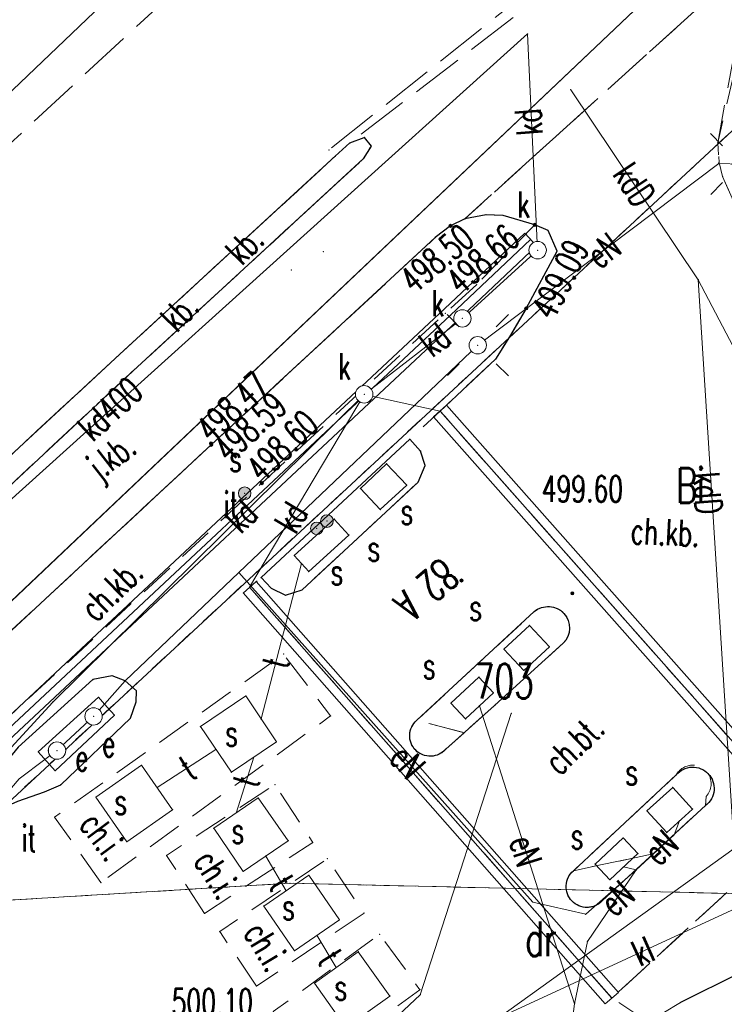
# Model space of a CAD drawing. Header units: metres. Extents: x 7422311 to 7422914, y 5495352 to 5495886.
# Tile 10 of 22: x 7422357 to 7422377, y 5495836 to 5495864. Entities that reach past the tile are written whole.
import ezdxf
from ezdxf.enums import TextEntityAlignment as Align

# ---------------------------------------------------------------- set-up
doc = ezdxf.new("R2010")
doc.units = ezdxf.units.M
doc.set_wipeout_variables(frame=1)
for name, pattern in [('L_0_03', [1, 0.5, -0.5]), ('L_0_04', [1.5, 1, -0.5]), ('L_0_06', [2, 1.5, -0.5])]:
    doc.linetypes.add(name, pattern=pattern)
doc.layers.get('0').update_dxf_attribs({"linetype": 'CONTINUOUS', "lineweight": 18})
for name, color, linetype, lineweight in [('EGB_AdresNieruchomosci', 7, 'CONTINUOUS', 18), ('EGB_DzialkaEwidencyjna', 7, 'CONTINUOUS', 18), ('EGB_KonturUzytkuGruntowego', 96, 'CONTINUOUS', 18), ('GES_InneUrzadzeniaTowarzyszac2', 7, 'CONTINUOUS', 18), ('GES_InneUrzadzeniaTowarzyszace', 7, 'CONTINUOUS', 18), ('GES_PrzewodElektroenergetyczny', 1, 'CONTINUOUS', 18), ('GES_PrzewodGazowy', 52, 'CONTINUOUS', 18), ('GES_PrzewodKanalizacyjny', 36, 'CONTINUOUS', 18), ('GES_PrzewodTelekomunikacyjny', 30, 'CONTINUOUS', 18), ('GES_Rzedna', 7, 'CONTINUOUS', 18), ('GES_UrzadzeniaSiecElektroener2', 7, 'CONTINUOUS', 18), ('GES_UrzadzeniaSiecKanalizacyjn', 7, 'CONTINUOUS', 18), ('GES_UrzadzeniaTechniczneSieci2', 7, 'CONTINUOUS', 18), ('GES_UrzadzeniaTechniczneSieciS', 7, 'CONTINUOUS', 18), ('OT_Budowle', 7, 'CONTINUOUS', 18), ('OT_Komunikacja', 7, 'CONTINUOUS', 18), ('OT_Rzedna', 7, 'CONTINUOUS', 18), ('OT_Skarpa', 7, 'CONTINUOUS', 18), ('OT_ZagospodarowanieTerenu', 7, 'CONTINUOUS', 18), ('OT_ZagospodarowanieTerenu_P', 7, 'CONTINUOUS', 18)]:
    doc.layers.add(name, color=color, linetype=linetype, lineweight=lineweight)
doc.styles.get("Standard").update_dxf_attribs({"font": 'simplex.shx'})
doc.linetypes.add('L_0_29_SHX', pattern='A,0,-0.25,-0.5,-0.5,-0.5,-0.5,-0.5,-0.5,-0.5,-0.5,[2,mapa_aktualana_poszerzona1.shx,S=0.05,R=0,X=0,Y=0],-0.5,[3,mapa_aktualana_poszerzona1.shx,S=0.05,R=0,X=0,Y=0],-0.25', length=5)
doc.linetypes.add('L_0_BB_SHX', pattern='A,0,-0.2,[23,mapa_aktualana_poszerzona1.shx,S=0.05,R=0,X=0,Y=0],-0.2', length=0.4)

# ---------------------------------------------------------------- blocks, each defined once
blk = doc.blocks.new('L_0_02_2')
at = {"color": 0}
blk.add_point((0, 0), dxfattribs=at)
blk = doc.blocks.new('L_0_02_1')
at = {"color": 0}
blk.add_point((0, 0), dxfattribs=at)
blk = doc.blocks.new('L_0_BB_1')
at = {"color": 0, "linetype": 'Continuous', "lineweight": 13, "flags": 128}
blk.add_lwpolyline([(0, -0.5), (0, 0.5)], dxfattribs=at)
blk = doc.blocks.new('L_0_BB_2')
at = {"color": 0, "linetype": 'Continuous', "lineweight": 13, "flags": 128}
blk.add_lwpolyline([(0, 0.5), (0, -0.5)], dxfattribs=at)
blk = doc.blocks.new('L_0_29_2')
at = {"color": 0, "linetype": 'Continuous', "lineweight": 13, "flags": 128}
blk.add_lwpolyline([(0, 0.5), (0, -0.5)], dxfattribs=at)
blk = doc.blocks.new('EGB_ADRES')
at = {"linetype": 'Continuous', "lineweight": 13}
blk.add_hatch(color=0, dxfattribs=at).paths.add_polyline_path([(0, -0.091, 1), (0, 0.091, 1)])
at = {"color": 0, "linetype": 'Continuous', "lineweight": 13}
blk.add_circle((0, 0), 0.0906, dxfattribs=at)
blk = doc.blocks.new('SUPP')
at = {"color": 0, "linetype": 'Continuous', "lineweight": 18}
blk.add_wipeout([(0, -0.5), (0.25, -0.433), (0.433, -0.25), (0.5, 0), (0.433, 0.25), (0.25, 0.433), (0, 0.5), (-0.25, 0.433), (-0.433, 0.25), (-0.5, 0), (-0.433, -0.25), (-0.25, -0.433)], dxfattribs=at)
blk.add_circle((0, 0), 0.5, dxfattribs=at)
blk = doc.blocks.new('SUPW_O')
at = {"color": 0, "linetype": 'Continuous', "lineweight": 18}
blk.add_wipeout([(0, -0.5), (0.25, -0.433), (0.433, -0.25), (0.5, 0), (0.433, 0.25), (0.25, 0.433), (0, 0.5), (-0.25, 0.433), (-0.433, 0.25), (-0.5, 0), (-0.433, -0.25), (-0.25, -0.433)], dxfattribs=at)
blk.add_circle((0, 0), 0.5, dxfattribs=at)
blk = doc.blocks.new('SUEO')
at = {"color": 0, "linetype": 'Continuous', "lineweight": 18, "flags": 128}
for points in [[(-1.06, 1.06), (-1.76, 1.76)], [(1.76, 1.76), (1.06, 1.06)], [(-1.74, -1.74), (-1.06, -1.06)], [(1.06, -1.06), (1.76, -1.76)]]:
    blk.add_lwpolyline(points, dxfattribs=at)
at = {"color": 0, "linetype": 'Continuous', "lineweight": 18}
blk.add_wipeout([(0, -0.5), (0.25, -0.433), (0.433, -0.25), (0.5, 0), (0.433, 0.25), (0.25, 0.433), (0, 0.5), (-0.25, 0.433), (-0.433, 0.25), (-0.5, 0), (-0.433, -0.25), (-0.25, -0.433)], dxfattribs=at)
blk.add_circle((0, 0), 0.5, dxfattribs=at)
blk = doc.blocks.new('SUSU')
at = {"linetype": 'Continuous', "lineweight": 18}
blk.add_hatch(color=0, dxfattribs=at).paths.add_polyline_path([(0, -0.361, 1), (0, 0.361, 1)])
at = {"color": 0, "linetype": 'Continuous', "lineweight": 18}
blk.add_circle((0, 0), 0.361, dxfattribs=at)
blk = doc.blocks.new('OTRS')
at = {"linetype": 'Continuous', "lineweight": 13}
blk.add_hatch(color=0, dxfattribs=at).paths.add_polyline_path([(0, -0.091, 1), (0, 0.091, 1)])
at = {"color": 0, "linetype": 'Continuous', "lineweight": 13}
blk.add_circle((0, 0), 0.0906, dxfattribs=at)
blk = doc.blocks.new('OTZI')
at = {"linetype": 'Continuous', "lineweight": 18}
blk.add_hatch(color=0, dxfattribs=at).paths.add_polyline_path([(0, -0.361, 1), (0, 0.361, 1)])
at = {"color": 0, "linetype": 'Continuous', "lineweight": 18}
blk.add_circle((0, 0), 0.361, dxfattribs=at)

msp = doc.modelspace()

# ---------------------------------------------------------------- linework, layer by layer
for p in [(7422371.434, 5495864.047), (7422371.434, 5495864.047), (7422371.434, 5495864.047), (7422371.434, 5495864.047), (7422372.674, 5495862.447), (7422372.674, 5495862.447), (7422366.744, 5495861.077), (7422366.744, 5495861.077), (7422366.744, 5495861.077), (7422366.744, 5495861.077), (7422366.744, 5495861.077), (7422366.744, 5495861.077), (7422366.744, 5495861.077), (7422366.744, 5495861.077), (7422366.334, 5495860.917), (7422366.334, 5495860.917), (7422366.334, 5495860.917), (7422366.334, 5495860.917), (7422366.334, 5495860.917), (7422366.334, 5495860.917), (7422366.944, 5495860.827), (7422366.944, 5495860.827), (7422366.944, 5495860.827), (7422366.944, 5495860.827), (7422366.944, 5495860.827), (7422366.944, 5495860.827), (7422365.734, 5495860.717), (7422365.734, 5495860.717), (7422365.914, 5495860.537), (7422365.914, 5495860.537), (7422365.914, 5495860.537), (7422365.914, 5495860.537), (7422365.914, 5495860.537), (7422365.914, 5495860.537), (7422366.714, 5495860.457), (7422366.714, 5495860.457), (7422366.714, 5495860.457), (7422366.714, 5495860.457), (7422366.714, 5495860.457), (7422366.714, 5495860.457), (7422370.244, 5495858.857), (7422370.244, 5495858.857), (7422370.244, 5495858.857), (7422370.244, 5495858.857), (7422370.244, 5495858.857), (7422370.244, 5495858.857), (7422370.734, 5495858.837), (7422370.734, 5495858.837), (7422370.734, 5495858.837), (7422370.734, 5495858.837), (7422370.734, 5495858.837), (7422370.734, 5495858.837), (7422369.224, 5495858.537), (7422369.224, 5495858.537), (7422369.224, 5495858.537), (7422369.224, 5495858.537), (7422369.224, 5495858.537), (7422369.224, 5495858.537), (7422369.634, 5495858.737), (7422369.634, 5495858.737), (7422369.634, 5495858.737), (7422369.634, 5495858.737), (7422369.634, 5495858.737), (7422369.634, 5495858.737), (7422369.634, 5495858.737), (7422369.634, 5495858.737), (7422371.644, 5495858.567), (7422371.644, 5495858.567), (7422371.644, 5495858.567), (7422371.644, 5495858.567), (7422371.644, 5495858.567), (7422371.644, 5495858.567), (7422368.784, 5495858.197), (7422368.784, 5495858.197), (7422368.784, 5495858.197), (7422368.784, 5495858.197), (7422368.784, 5495858.197), (7422368.784, 5495858.197), (7422372.024, 5495858.407), (7422372.024, 5495858.407), (7422372.024, 5495858.407), (7422372.024, 5495858.407), (7422365.574, 5495857.797), (7422372.284, 5495857.807), (7422372.284, 5495857.807), (7422372.284, 5495857.807), (7422372.284, 5495857.807), (7422364.654, 5495857.267), (7422369.974, 5495856.847), (7422369.974, 5495856.847), (7422376.336, 5495856.986), (7422376.336, 5495856.986), (7422376.336, 5495856.986), (7422376.336, 5495856.986), (7422376.336, 5495856.986), (7422376.336, 5495856.986), (7422371.394, 5495856.167), (7422371.394, 5495856.167), (7422371.394, 5495856.167), (7422371.394, 5495856.167), (7422371.394, 5495856.167), (7422371.394, 5495856.167), (7422359.854, 5495854.967), (7422359.854, 5495854.967), (7422359.854, 5495854.967), (7422359.854, 5495854.967), (7422359.854, 5495854.967), (7422359.854, 5495854.967), (7422360.234, 5495854.487), (7422360.234, 5495854.487), (7422360.234, 5495854.487), (7422360.234, 5495854.487), (7422360.234, 5495854.487), (7422360.234, 5495854.487), (7422368.924, 5495853.217), (7422368.924, 5495853.217), (7422368.924, 5495853.217), (7422368.924, 5495853.217), (7422368.924, 5495853.217), (7422368.924, 5495853.217), (7422368.924, 5495853.217), (7422368.924, 5495853.217), (7422368.924, 5495853.217), (7422368.924, 5495853.217), (7422368.924, 5495853.217), (7422368.924, 5495853.217), (7422368.924, 5495853.217), (7422368.924, 5495853.217), (7422362.354, 5495852.247), (7422362.354, 5495852.247), (7422362.354, 5495852.247), (7422362.354, 5495852.247), (7422362.354, 5495852.247), (7422362.354, 5495852.247), (7422368.054, 5495852.407), (7422368.054, 5495852.407), (7422368.054, 5495852.407), (7422368.054, 5495852.407), (7422368.054, 5495852.407), (7422368.054, 5495852.407), (7422368.364, 5495852.067), (7422368.364, 5495852.067), (7422368.364, 5495852.067), (7422368.364, 5495852.067), (7422368.364, 5495852.067), (7422368.364, 5495852.067), (7422367.389, 5495851.703), (7422367.389, 5495851.703), (7422368.494, 5495851.657), (7422368.494, 5495851.657), (7422368.494, 5495851.657), (7422368.494, 5495851.657), (7422368.494, 5495851.657), (7422368.494, 5495851.657), (7422363.804, 5495851.147), (7422363.804, 5495851.147), (7422368.294, 5495851.177), (7422368.294, 5495851.177), (7422368.294, 5495851.177), (7422368.294, 5495851.177), (7422368.294, 5495851.177), (7422368.294, 5495851.177), (7422366.634, 5495850.997), (7422366.634, 5495850.997), (7422367.964, 5495851.087), (7422367.964, 5495851.087), (7422367.204, 5495850.387), (7422367.204, 5495850.387), (7422365.884, 5495850.117), (7422365.884, 5495850.117), (7422366.304, 5495849.657), (7422366.304, 5495849.657), (7422364.734, 5495849.067), (7422364.734, 5495849.067), (7422363.144, 5495848.577), (7422363.144, 5495848.577), (7422363.144, 5495848.577), (7422363.144, 5495848.577), (7422363.144, 5495848.577), (7422363.144, 5495848.577), (7422364.944, 5495848.837), (7422364.944, 5495848.837), (7422365.154, 5495848.607), (7422365.154, 5495848.607), (7422363.784, 5495848.437), (7422363.784, 5495848.437), (7422363.784, 5495848.437), (7422363.784, 5495848.437), (7422363.784, 5495848.437), (7422363.784, 5495848.437), (7422363.784, 5495848.437), (7422363.784, 5495848.437), (7422363.454, 5495848.157), (7422363.454, 5495848.157), (7422363.454, 5495848.157), (7422363.454, 5495848.157), (7422363.454, 5495848.157), (7422363.454, 5495848.157), (7422364.074, 5495848.127), (7422364.074, 5495848.127), (7422364.074, 5495848.127), (7422364.074, 5495848.127), (7422364.074, 5495848.127), (7422364.074, 5495848.127), (7422364.964, 5495848.087), (7422364.964, 5495848.087), (7422364.964, 5495848.087), (7422364.964, 5495848.087), (7422364.964, 5495848.087), (7422364.964, 5495848.087), (7422364.484, 5495847.927), (7422364.484, 5495847.927), (7422364.484, 5495847.927), (7422364.484, 5495847.927), (7422364.484, 5495847.927), (7422364.484, 5495847.927), (7422371.624, 5495847.457), (7422371.624, 5495847.457), (7422371.624, 5495847.457), (7422371.624, 5495847.457), (7422371.624, 5495847.457), (7422371.624, 5495847.457), (7422371.624, 5495847.457), (7422371.624, 5495847.457), (7422371.624, 5495847.457), (7422371.624, 5495847.457), (7422372.479, 5495847.403), (7422372.479, 5495847.403), (7422372.479, 5495847.403), (7422371.489, 5495847.063), (7422371.489, 5495847.063), (7422370.754, 5495846.377), (7422370.754, 5495846.377), (7422372.064, 5495846.447), (7422372.064, 5495846.447), (7422372.454, 5495846.547), (7422372.454, 5495846.547), (7422372.454, 5495846.547), (7422372.454, 5495846.547), (7422372.454, 5495846.547), (7422372.454, 5495846.547), (7422372.454, 5495846.547), (7422372.454, 5495846.547), (7422372.454, 5495846.547), (7422364.43, 5495846.237), (7422364.43, 5495846.237), (7422371.324, 5495845.767), (7422371.324, 5495845.767), (7422358.954, 5495845.507), (7422358.954, 5495845.507), (7422359.504, 5495845.617), (7422359.504, 5495845.617), (7422359.884, 5495845.467), (7422359.884, 5495845.467), (7422359.884, 5495845.467), (7422359.884, 5495845.467), (7422370.036, 5495845.575), (7422370.036, 5495845.575), (7422360.204, 5495845.187), (7422360.204, 5495845.187), (7422359.113, 5495844.996), (7422359.113, 5495844.996), (7422363.344, 5495845.037), (7422363.344, 5495845.037), (7422370.454, 5495845.127), (7422370.454, 5495845.127), (7422357.804, 5495844.857), (7422357.804, 5495844.857), (7422360.194, 5495844.867), (7422360.194, 5495844.867), (7422369.234, 5495844.827), (7422369.234, 5495844.827), (7422370.054, 5495844.752), (7422370.054, 5495844.752), (7422370.394, 5495844.677), (7422370.394, 5495844.677), (7422370.394, 5495844.677), (7422370.394, 5495844.677), (7422370.394, 5495844.677), (7422370.394, 5495844.677), (7422359.574, 5495844.487), (7422359.574, 5495844.487), (7422360.034, 5495844.397), (7422360.034, 5495844.397), (7422363.784, 5495844.377), (7422363.784, 5495844.377), (7422365.78, 5495844.46), (7422365.78, 5495844.46), (7422368.254, 5495844.337), (7422368.254, 5495844.337), (7422368.254, 5495844.337), (7422368.254, 5495844.337), (7422368.254, 5495844.337), (7422368.254, 5495844.337), (7422368.254, 5495844.337), (7422368.254, 5495844.337), (7422368.254, 5495844.337), (7422369.654, 5495844.377), (7422369.654, 5495844.377), (7422370.965, 5495844.535), (7422370.965, 5495844.535), (7422362.044, 5495844.157), (7422362.044, 5495844.157), (7422369.614, 5495843.98), (7422362.489, 5495843.5), (7422362.489, 5495843.5), (7422364.224, 5495843.717), (7422364.224, 5495843.717), (7422368.223, 5495843.476), (7422368.223, 5495843.476), (7422368.223, 5495843.476), (7422369.084, 5495843.507), (7422369.084, 5495843.507), (7422369.084, 5495843.507), (7422369.084, 5495843.507), (7422369.084, 5495843.507), (7422369.084, 5495843.507), (7422369.084, 5495843.507), (7422369.084, 5495843.507), (7422369.084, 5495843.507), (7422369.084, 5495843.507), (7422357.384, 5495843.427), (7422357.384, 5495843.427), (7422363.579, 5495843.28), (7422363.579, 5495843.28), (7422360.354, 5495843.047), (7422360.354, 5495843.047), (7422357.874, 5495842.887), (7422357.874, 5495842.887), (7422362.934, 5495842.844), (7422362.934, 5495842.844), (7422375.704, 5495842.767), (7422375.704, 5495842.767), (7422375.704, 5495842.767), (7422375.704, 5495842.767), (7422375.704, 5495842.767), (7422375.704, 5495842.767), (7422375.704, 5495842.767), (7422375.704, 5495842.767), (7422375.704, 5495842.767), (7422375.704, 5495842.767), (7422376.622, 5495842.802), (7422376.622, 5495842.802), (7422376.622, 5495842.802), (7422358.034, 5495842.487), (7422358.034, 5495842.487), (7422360.799, 5495842.407), (7422360.799, 5495842.407), (7422364.18, 5495842.49), (7422364.18, 5495842.49), (7422375.38, 5495842.465), (7422375.604, 5495842.407), (7422375.604, 5495842.407), (7422357.564, 5495842.277), (7422357.564, 5495842.277), (7422359.04, 5495842.133), (7422359.04, 5495842.133), (7422363.704, 5495842.107), (7422363.704, 5495842.107), (7422376.567, 5495842.152), (7422376.174, 5495841.787), (7422376.174, 5495841.787), (7422376.544, 5495841.887), (7422376.544, 5495841.887), (7422376.544, 5495841.887), (7422376.544, 5495841.887), (7422376.544, 5495841.887), (7422376.544, 5495841.887), (7422376.544, 5495841.887), (7422376.544, 5495841.887), (7422376.544, 5495841.887), (7422357.857, 5495841.557), (7422357.857, 5495841.557), (7422361.244, 5495841.767), (7422361.244, 5495841.767), (7422363.064, 5495841.672), (7422363.064, 5495841.672), (7422374.864, 5495841.737), (7422374.864, 5495841.737), (7422362.424, 5495841.237), (7422362.424, 5495841.237), (7422375.802, 5495841.45), (7422375.802, 5495841.45), (7422374.181, 5495840.96), (7422374.181, 5495840.96), (7422375.43, 5495841.113), (7422375.43, 5495841.113), (7422375.644, 5495841.047), (7422375.644, 5495841.047), (7422359.934, 5495840.847), (7422359.934, 5495840.847), (7422364.564, 5495840.877), (7422364.564, 5495840.877), (7422365.268, 5495840.825), (7422365.268, 5495840.825), (7422361.07, 5495840.457), (7422361.07, 5495840.457), (7422363.916, 5495840.437), (7422363.916, 5495840.437), (7422374.604, 5495840.507), (7422374.604, 5495840.507), (7422375.042, 5495840.502), (7422365.683, 5495840.359), (7422365.683, 5495840.359), (7422373.374, 5495840.207), (7422373.374, 5495840.207), (7422374.194, 5495840.127), (7422374.194, 5495840.127), (7422363.268, 5495839.996), (7422363.268, 5495839.996), (7422365.154, 5495839.887), (7422365.154, 5495839.887), (7422372.754, 5495840.017), (7422372.754, 5495840.017), (7422372.754, 5495840.017), (7422372.754, 5495840.017), (7422372.754, 5495840.017), (7422372.754, 5495840.017), (7422372.754, 5495840.017), (7422372.754, 5495840.017), (7422372.754, 5495840.017), (7422374.554, 5495840.037), (7422374.554, 5495840.037), (7422374.554, 5495840.037), (7422374.554, 5495840.037), (7422374.554, 5495840.037), (7422374.554, 5495840.037), (7422374.554, 5495840.037), (7422374.554, 5495840.037), (7422359.185, 5495839.676), (7422359.185, 5495839.676), (7422364.614, 5495839.657), (7422364.614, 5495839.657), (7422364.614, 5495839.657), (7422364.614, 5495839.657), (7422364.614, 5495839.657), (7422364.614, 5495839.657), (7422364.614, 5495839.657), (7422364.614, 5495839.657), (7422373.794, 5495839.757), (7422373.794, 5495839.757), (7422364.509, 5495839.443), (7422364.509, 5495839.443), (7422363.863, 5495838.999), (7422363.863, 5495838.999), (7422371.584, 5495839.117), (7422371.584, 5495839.117), (7422372.711, 5495839.145), (7422372.711, 5495839.145), (7422372.711, 5495839.145), (7422373.584, 5495839.157), (7422373.584, 5495839.157), (7422373.584, 5495839.157), (7422373.584, 5495839.157), (7422373.584, 5495839.157), (7422373.584, 5495839.157), (7422373.584, 5495839.157), (7422373.584, 5495839.157), (7422373.584, 5495839.157), (7422373.584, 5495839.157), (7422362.159, 5495838.792), (7422362.159, 5495838.792), (7422366.742, 5495838.798), (7422366.742, 5495838.798), (7422373.104, 5495838.767), (7422373.104, 5495838.767), (7422366.034, 5495838.607), (7422366.034, 5495838.607), (7422362.597, 5495838.266), (7422362.597, 5495838.266), (7422365.389, 5495838.162), (7422365.389, 5495838.162), (7422367.189, 5495838.191), (7422367.189, 5495838.191), (7422373.154, 5495837.987), (7422373.154, 5495837.987), (7422364.744, 5495837.717), (7422364.744, 5495837.717), (7422366.574, 5495837.687), (7422366.574, 5495837.687), (7422365.944, 5495837.237), (7422365.944, 5495837.237), (7422363.656, 5495836.705), (7422363.656, 5495836.705), (7422365.314, 5495836.787), (7422365.314, 5495836.787), (7422367.484, 5495836.417), (7422367.484, 5495836.417), (7422368.346, 5495836.6), (7422368.346, 5495836.6), (7422368.352, 5495836.454), (7422368.352, 5495836.454), (7422372.784, 5495836.197), (7422372.784, 5495836.197), (7422372.784, 5495836.197), (7422372.784, 5495836.197), (7422372.784, 5495836.197), (7422372.784, 5495836.197), (7422373.854, 5495836.357), (7422373.854, 5495836.357), (7422373.854, 5495836.357), (7422373.854, 5495836.357), (7422373.854, 5495836.357), (7422373.854, 5495836.357), (7422375.824, 5495836.227), (7422375.824, 5495836.227), (7422375.824, 5495836.227), (7422375.824, 5495836.227)]:
    msp.add_point(p)
at = {"layer": 'EGB_AdresNieruchomosci'}
msp.add_point((7422369.538, 5495848.352), dxfattribs=at)
at = {"layer": 'EGB_DzialkaEwidencyjna', "linetype": 'CONTINUOUS', "lineweight": 18}
for p, q in [((7422319.934, 5495812.967), (7422389.764, 5495879.209)), ((7422389.086, 5495878.566), (7422319.934, 5495812.967)), ((7422343.914, 5495850.267), (7422361.173, 5495866.759)), ((7422344.347, 5495850.681), (7422361.173, 5495866.759)), ((7422354.554, 5495840.147), (7422377.804, 5495861.727)), ((7422364.614, 5495839.657), (7422354.664, 5495839.057)), ((7422354.664, 5495839.057), (7422364.614, 5495839.657)), ((7422388.214, 5495839.107), (7422364.614, 5495839.657)), ((7422364.614, 5495839.657), (7422388.214, 5495839.107))]:
    msp.add_line(p, q, dxfattribs=at)
at = {"layer": 'EGB_KonturUzytkuGruntowego', "color": 96, "linetype": 'L_0_03', "lineweight": 18, "flags": 128}
for points in [[(7422388.214, 5495839.107), (7422364.614, 5495839.657), (7422354.664, 5495839.057), (7422354.554, 5495840.147), (7422377.804, 5495861.727), (7422380.514, 5495855.787), (7422387.604, 5495840.237)], [(7422404.094, 5495828.507), (7422389.924, 5495835.167), (7422363.764, 5495834.537), (7422355.134, 5495834.207), (7422354.664, 5495839.057), (7422364.614, 5495839.657), (7422388.214, 5495839.107), (7422407.684, 5495830.107)]]:
    msp.add_lwpolyline(points, close=True, dxfattribs=at)
at = {"layer": 'GES_InneUrzadzeniaTowarzyszac2'}
for p in [(7422371.724, 5495857.837), (7422369.564, 5495855.877), (7422370.004, 5495855.107), (7422366.744, 5495853.697), (7422358.974, 5495844.447), (7422357.924, 5495843.467)]:
    msp.add_point(p, dxfattribs=at)
at = {"layer": 'GES_InneUrzadzeniaTowarzyszace', "color": 7, "linetype": 'Continuous', "lineweight": 18, "flags": 128}
msp.add_lwpolyline([(7422368.494, 5495851.657), (7422368.294, 5495851.177), (7422364.964, 5495848.087), (7422364.484, 5495847.927), (7422364.074, 5495848.127), (7422363.784, 5495848.437), (7422368.054, 5495852.407), (7422368.364, 5495852.067)], close=True, dxfattribs=at)
for points in [[(7422368.254, 5495844.337), (7422371.624, 5495847.457)], [(7422370.394, 5495844.677), (7422369.084, 5495843.507)], [(7422372.754, 5495840.017), (7422375.704, 5495842.767)]]:
    msp.add_lwpolyline(points, dxfattribs=at)
for points in [[(7422371.624, 5495847.457, -0.403985), (7422372.479, 5495847.403, -0.403985), (7422372.454, 5495846.547), (7422372.454, 5495846.547)], [(7422369.084, 5495843.507, -0.435576), (7422368.223, 5495843.476, -0.435576), (7422368.254, 5495844.337)], [(7422375.704, 5495842.767, -0.450732), (7422376.622, 5495842.802, -0.450732), (7422376.544, 5495841.887), (7422376.544, 5495841.887)], [(7422373.584, 5495839.157, -0.432902), (7422372.711, 5495839.145, -0.432902), (7422372.754, 5495840.017)]]:
    msp.add_lwpolyline(points, format="xyb", dxfattribs=at)
at = {"layer": 'GES_InneUrzadzeniaTowarzyszace', "color": 1, "linetype": 'Continuous', "lineweight": 18, "flags": 128}
msp.add_lwpolyline([(7422357.874, 5495842.887), (7422357.384, 5495843.427), (7422359.113, 5495844.996), (7422359.29, 5495844.801), (7422359.574, 5495844.487)], close=True, dxfattribs=at)
at = {"layer": 'GES_PrzewodElektroenergetyczny', "color": 1, "linetype": 'Continuous', "lineweight": 18, "flags": 128}
for points in [[(7422363.144, 5495848.577), (7422370.004, 5495855.107), (7422376.924, 5495860.327), (7422377.564, 5495860.307), (7422382.894, 5495849.747)], [(7422363.144, 5495848.577), (7422359.884, 5495845.467), (7422359.29, 5495844.801), (7422358.974, 5495844.447), (7422357.924, 5495843.467), (7422357.58, 5495843.211), (7422356.834, 5495842.657), (7422346.694, 5495830.767), (7422341.174, 5495829.697), (7422336.504, 5495825.907), (7422332.114, 5495822.187), (7422330.344, 5495817.997), (7422331.964, 5495810.507), (7422332.154, 5495808.847), (7422337.994, 5495804.807), (7422339.864, 5495805.147)], [(7422363.144, 5495848.577), (7422371.584, 5495839.117), (7422373.104, 5495838.767), (7422374.554, 5495840.037)], [(7422372.784, 5495836.197), (7422370.054, 5495844.752)], [(7422374.554, 5495840.037), (7422375.644, 5495841.047), (7422375.802, 5495841.45)], [(7422374.554, 5495840.037), (7422374.194, 5495840.127)], [(7422372.784, 5495836.197), (7422373.154, 5495837.987), (7422374.554, 5495840.037)], [(7422372.234, 5495831.847), (7422372.784, 5495836.197)]]:
    msp.add_lwpolyline(points, dxfattribs=at)
at = {"layer": 'GES_PrzewodGazowy', "color": 52, "linetype": 'Continuous', "lineweight": 18, "flags": 128}
msp.add_lwpolyline([(7422356.873, 5495825.684), (7422368.352, 5495836.454), (7422370.965, 5495844.535)], dxfattribs=at)
at = {"layer": 'GES_PrzewodKanalizacyjny', "color": 36, "linetype": 'Continuous', "lineweight": 18, "flags": 128}
for points in [[(7422352.444, 5495846.937), (7422371.434, 5495864.047)], [(7422371.434, 5495864.047), (7422371.724, 5495857.837), (7422369.564, 5495855.877), (7422366.744, 5495853.697)], [(7422376.336, 5495856.986), (7422372.674, 5495862.447)], [(7422377.364, 5495840.657), (7422376.336, 5495856.986)], [(7422376.336, 5495856.986), (7422380.847, 5495848.376), (7422383.624, 5495841.737)], [(7422366.744, 5495853.697), (7422357.804, 5495844.857), (7422355.624, 5495842.497), (7422350.444, 5495817.117), (7422347.524, 5495815.367)], [(7422366.744, 5495853.697), (7422363.454, 5495848.157)], [(7422366.744, 5495853.697), (7422368.924, 5495853.217)], [(7422377.364, 5495840.657), (7422356.324, 5495825.517), (7422359.944, 5495816.767), (7422361.159, 5495816.369), (7422384.304, 5495825.268), (7422387.807, 5495827.739)], [(7422377.794, 5495839.117), (7422365.594, 5495833.477)]]:
    msp.add_lwpolyline(points, dxfattribs=at)
at = {"layer": 'GES_PrzewodTelekomunikacyjny', "color": 30, "linetype": 'Continuous', "lineweight": 18, "flags": 128}
for points in [[(7422364.944, 5495848.837), (7422363.784, 5495844.377)], [(7422362.489, 5495843.5), (7422360.799, 5495842.407)], [(7422363.579, 5495843.28), (7422363.064, 5495841.672)], [(7422363.916, 5495840.437), (7422364.509, 5495839.443)], [(7422365.389, 5495838.162), (7422365.944, 5495837.237)]]:
    msp.add_lwpolyline(points, dxfattribs=at)
at = {"layer": 'GES_UrzadzeniaSiecKanalizacyjn', "linetype": 'CONTINUOUS', "lineweight": 18}
for p, q in [((7422369.112, 5495853.383), (7422379.552, 5495841.583)), ((7422368.737, 5495853.052), (7422379.177, 5495841.252)), ((7422374.042, 5495836.523), (7422363.642, 5495848.323)), ((7422373.667, 5495836.192), (7422363.267, 5495847.992))]:
    msp.add_line(p, q, dxfattribs=at)
at = {"layer": 'GES_UrzadzeniaSiecKanalizacyjn', "linetype": 'L_0_BB_SHX', "lineweight": 18}
for p, q in [((7422368.924, 5495853.217), (7422379.364, 5495841.417)), ((7422373.854, 5495836.357), (7422363.454, 5495848.157))]:
    msp.add_line(p, q, dxfattribs=at)
at = {"layer": 'GES_UrzadzeniaTechniczneSieci2'}
for p in [(7422365.674, 5495850.057), (7422365.384, 5495849.847)]:
    msp.add_point(p, dxfattribs=at)
at = {"layer": 'GES_UrzadzeniaTechniczneSieciS', "color": 7, "linetype": 'Continuous', "lineweight": 18, "flags": 128}
for points in [[(7422367.964, 5495851.087), (7422367.204, 5495850.387), (7422366.634, 5495850.997), (7422367.389, 5495851.703)], [(7422366.304, 5495849.657), (7422365.154, 5495848.607), (7422364.734, 5495849.067), (7422365.884, 5495850.117)], [(7422372.064, 5495846.447), (7422371.324, 5495845.767), (7422370.754, 5495846.377), (7422371.489, 5495847.063)], [(7422370.454, 5495845.127), (7422369.654, 5495844.377), (7422369.234, 5495844.827), (7422370.036, 5495845.575)], [(7422362.934, 5495842.844), (7422362.044, 5495844.157), (7422363.344, 5495845.037), (7422364.224, 5495843.717)], [(7422359.934, 5495840.847), (7422359.04, 5495842.133), (7422360.354, 5495843.047), (7422361.244, 5495841.767)], [(7422375.43, 5495841.113), (7422374.864, 5495841.737), (7422375.604, 5495842.407), (7422376.174, 5495841.787)], [(7422363.268, 5495839.996), (7422362.424, 5495841.237), (7422363.704, 5495842.107), (7422364.564, 5495840.877)], [(7422373.794, 5495839.757), (7422373.374, 5495840.207), (7422374.181, 5495840.96), (7422374.604, 5495840.507)], [(7422364.744, 5495837.717), (7422363.863, 5495838.999), (7422365.154, 5495839.887), (7422366.034, 5495838.607)], [(7422366.222, 5495835.516), (7422365.314, 5495836.787), (7422366.574, 5495837.687), (7422367.484, 5495836.417)]]:
    msp.add_lwpolyline(points, close=True, dxfattribs=at)
at = {"layer": 'OT_Budowle', "linetype": 'CONTINUOUS', "lineweight": 18}
for p, q in [((7422369.053, 5495856.149), (7422371.352, 5495858.329)), ((7422369.396, 5495855.785), (7422371.696, 5495857.966)), ((7422353.014, 5495841.15), (7422369.053, 5495856.149)), ((7422353.355, 5495840.785), (7422369.396, 5495855.785))]:
    msp.add_line(p, q, dxfattribs=at)
at = {"layer": 'OT_Budowle', "linetype": 'L_0_29_SHX', "lineweight": 18}
for p, q in [((7422369.224, 5495855.967), (7422371.524, 5495858.147)), ((7422353.184, 5495840.967), (7422369.224, 5495855.967))]:
    msp.add_line(p, q, dxfattribs=at)
at = {"layer": 'OT_Komunikacja', "color": 7, "linetype": 'L_0_06', "lineweight": 18, "flags": 128}
for points in [[(7422312.219, 5495811.958), (7422311.316, 5495815.221), (7422311.106, 5495816.151), (7422310.954, 5495817.849), (7422310.951, 5495818.672), (7422323.624, 5495830.417), (7422328.777, 5495835.179), (7422330.754, 5495836.657), (7422333.995, 5495840), (7422335.874, 5495841.737), (7422343.994, 5495849.257), (7422348.514, 5495853.467), (7422351.374, 5495856.097), (7422355.394, 5495859.807), (7422364.457, 5495868.191), (7422385.064, 5495876.872), (7422382.384, 5495874.257), (7422381.034, 5495872.807), (7422380.384, 5495872.037), (7422380.214, 5495872.197), (7422374.724, 5495867.877), (7422365.734, 5495860.717), (7422365.914, 5495860.537), (7422359.854, 5495854.967), (7422353.034, 5495848.647), (7422352.784, 5495848.237), (7422352.544, 5495848.577), (7422344.524, 5495841.127), (7422331.904, 5495829.407), (7422327.944, 5495825.737), (7422328.104, 5495825.567), (7422327.354, 5495824.797), (7422326.424, 5495823.557), (7422314.814, 5495813.227), (7422312.549, 5495811.108)], [(7422346.894, 5495837.347), (7422342.424, 5495833.177), (7422340.904, 5495833.027), (7422339.214, 5495832.767), (7422337.274, 5495832.227), (7422335.374, 5495831.447), (7422333.614, 5495830.447), (7422332.074, 5495829.237), (7422344.884, 5495840.907), (7422352.784, 5495848.237), (7422352.994, 5495847.997), (7422353.419, 5495848.139), (7422360.234, 5495854.487), (7422366.714, 5495860.457), (7422366.944, 5495860.827), (7422366.744, 5495861.077), (7422366.334, 5495860.917), (7422375.004, 5495867.577), (7422380.384, 5495872.037), (7422379.844, 5495871.327), (7422379.214, 5495870.347), (7422378.664, 5495869.397), (7422378.124, 5495868.167), (7422377.734, 5495866.817), (7422377.574, 5495865.917), (7422369.634, 5495858.737), (7422369.224, 5495858.537), (7422368.784, 5495858.197), (7422362.354, 5495852.247), (7422351.984, 5495842.617), (7422351.704, 5495842.217)], [(7422360.234, 5495854.487), (7422353.419, 5495848.139), (7422352.994, 5495847.997), (7422352.784, 5495848.237), (7422353.034, 5495848.647), (7422359.854, 5495854.967), (7422365.914, 5495860.537), (7422366.334, 5495860.917), (7422366.744, 5495861.077), (7422366.944, 5495860.827), (7422366.714, 5495860.457)]]:
    msp.add_lwpolyline(points, close=True, dxfattribs=at)
at = {"layer": 'OT_Komunikacja', "color": 7, "linetype": 'L_0_04', "lineweight": 18, "flags": 128}
for points in [[(7422380.214, 5495840.197), (7422379.514, 5495839.497), (7422379.214, 5495838.727), (7422379.214, 5495837.917), (7422375.824, 5495836.227), (7422374.894, 5495835.677), (7422373.854, 5495836.357), (7422379.364, 5495841.417), (7422368.924, 5495853.217), (7422370.514, 5495854.707), (7422370.914, 5495855.347), (7422371.394, 5495856.167), (7422372.284, 5495857.807), (7422372.024, 5495858.407), (7422371.644, 5495858.567), (7422370.734, 5495858.837), (7422370.244, 5495858.857), (7422369.634, 5495858.737), (7422377.574, 5495865.917), (7422377.334, 5495863.327), (7422376.894, 5495860.917), (7422376.934, 5495860.357), (7422377.034, 5495859.957), (7422378.784, 5495856.057), (7422379.424, 5495855.167), (7422382.904, 5495846.867), (7422382.644, 5495846.647), (7422382.194, 5495845.457), (7422382.814, 5495841.877), (7422382.984, 5495841.277)], [(7422369.974, 5495856.847), (7422369.074, 5495856.027), (7422363.804, 5495851.147), (7422352.094, 5495840.327), (7422351.744, 5495840.997), (7422351.604, 5495841.667), (7422351.704, 5495842.217), (7422351.984, 5495842.617), (7422362.354, 5495852.247), (7422368.784, 5495858.197), (7422369.224, 5495858.537), (7422369.634, 5495858.737), (7422370.244, 5495858.857), (7422370.734, 5495858.837), (7422371.644, 5495858.567)], [(7422379.364, 5495841.417), (7422373.854, 5495836.357), (7422363.454, 5495848.157), (7422363.784, 5495848.437), (7422364.074, 5495848.127), (7422364.484, 5495847.927), (7422364.964, 5495848.087), (7422368.294, 5495851.177), (7422368.494, 5495851.657), (7422368.364, 5495852.067), (7422368.054, 5495852.407), (7422368.924, 5495853.217)], [(7422359.185, 5495839.676), (7422357.857, 5495841.557), (7422364.43, 5495846.237), (7422365.78, 5495844.46)], [(7422362.159, 5495838.792), (7422361.07, 5495840.457), (7422364.18, 5495842.49), (7422365.268, 5495840.825)], [(7422363.656, 5495836.705), (7422362.597, 5495838.266), (7422365.683, 5495840.359), (7422366.742, 5495838.798)], [(7422365.292, 5495834.379), (7422364.135, 5495835.971), (7422367.189, 5495838.191), (7422368.346, 5495836.6)]]:
    msp.add_lwpolyline(points, close=True, dxfattribs=at)
at = {"layer": 'OT_Komunikacja', "color": 7, "linetype": 'Continuous', "lineweight": 25, "flags": 128}
for points in [[(7422366.744, 5495861.077), (7422366.944, 5495860.827), (7422366.714, 5495860.457), (7422360.234, 5495854.487), (7422353.419, 5495848.139), (7422352.994, 5495847.997), (7422352.784, 5495848.237), (7422353.034, 5495848.647), (7422359.854, 5495854.967), (7422365.914, 5495860.537), (7422366.334, 5495860.917), (7422366.744, 5495861.077)], [(7422371.394, 5495856.167), (7422372.284, 5495857.807), (7422372.024, 5495858.407), (7422371.644, 5495858.567), (7422370.734, 5495858.837), (7422370.244, 5495858.857), (7422369.634, 5495858.737), (7422369.224, 5495858.537), (7422368.784, 5495858.197), (7422362.354, 5495852.247), (7422351.984, 5495842.617), (7422351.704, 5495842.217), (7422351.604, 5495841.667), (7422351.744, 5495840.997), (7422352.094, 5495840.327), (7422352.314, 5495840.037), (7422353.124, 5495839.347), (7422353.854, 5495839.477)], [(7422371.394, 5495856.167), (7422370.914, 5495855.347), (7422370.514, 5495854.707), (7422368.924, 5495853.217)], [(7422363.784, 5495848.437), (7422364.074, 5495848.127), (7422364.484, 5495847.927), (7422364.964, 5495848.087), (7422368.294, 5495851.177), (7422368.494, 5495851.657), (7422368.364, 5495852.067), (7422368.054, 5495852.407), (7422363.784, 5495848.437)], [(7422356.234, 5495842.877), (7422356.064, 5495842.047), (7422356.424, 5495841.917), (7422356.544, 5495841.937), (7422356.604, 5495841.927), (7422356.804, 5495842.017), (7422357.564, 5495842.277), (7422358.034, 5495842.487), (7422360.034, 5495844.397), (7422360.194, 5495844.867), (7422360.204, 5495845.187), (7422359.884, 5495845.467), (7422359.504, 5495845.617), (7422358.954, 5495845.507), (7422356.814, 5495843.567), (7422356.234, 5495842.877)], [(7422382.984, 5495841.277), (7422381.144, 5495840.567), (7422380.214, 5495840.197), (7422379.514, 5495839.497), (7422379.214, 5495838.727), (7422379.214, 5495837.917), (7422375.824, 5495836.227)]]:
    msp.add_lwpolyline(points, dxfattribs=at)
for points in [[(7422369.084, 5495843.507, -0.435576), (7422368.223, 5495843.476, -0.435576), (7422368.254, 5495844.337), (7422371.624, 5495847.457, -0.403985), (7422372.479, 5495847.403, -0.403985), (7422372.454, 5495846.547), (7422370.394, 5495844.677), (7422369.084, 5495843.507)], [(7422373.584, 5495839.157, -0.432902), (7422372.711, 5495839.145, -0.432902), (7422372.754, 5495840.017), (7422375.704, 5495842.767, -0.450732), (7422376.622, 5495842.802, -0.450732), (7422376.544, 5495841.887), (7422373.584, 5495839.157)]]:
    msp.add_lwpolyline(points, format="xyb", dxfattribs=at)
at = {"layer": 'OT_Komunikacja', "color": 7, "linetype": 'L_0_04', "lineweight": 18, "flags": 128}
for points in [[(7422369.614, 5495843.98), (7422368.254, 5495844.337), (7422371.624, 5495847.457, -0.403985), (7422372.479, 5495847.403, -0.403985), (7422372.454, 5495846.547), (7422370.394, 5495844.677)], [(7422369.614, 5495843.98), (7422369.084, 5495843.507, -0.435576), (7422368.223, 5495843.476, -0.435576), (7422368.254, 5495844.337)], [(7422375.042, 5495840.502), (7422372.754, 5495840.017), (7422375.38, 5495842.465), (7422375.704, 5495842.767, -0.570148), (7422376.622, 5495842.802, -0.341123), (7422376.567, 5495842.152), (7422376.544, 5495841.887)], [(7422375.042, 5495840.502), (7422373.584, 5495839.157, -0.432902), (7422372.711, 5495839.145, -0.432902), (7422372.754, 5495840.017)]]:
    msp.add_lwpolyline(points, format="xyb", close=True, dxfattribs=at)
at = {"layer": 'OT_Rzedna'}
for p in [(7422369.224, 5495858.537), (7422371.644, 5495858.567), (7422371.394, 5495856.167), (7422362.344, 5495852.287), (7422362.354, 5495852.247), (7422363.804, 5495851.147), (7422372.718, 5495847.983)]:
    msp.add_point(p, dxfattribs=at)
at = {"layer": 'OT_Skarpa', "color": 7, "linetype": 'L_0_04', "lineweight": 18, "flags": 128}
msp.add_lwpolyline([(7422379.424, 5495855.167), (7422378.784, 5495856.057), (7422377.034, 5495859.957), (7422376.934, 5495860.357), (7422376.894, 5495860.917), (7422377.454, 5495863.327), (7422378.104, 5495862.497), (7422379.384, 5495860.817), (7422382.904, 5495854.137)], close=True, dxfattribs=at)
at = {"layer": 'OT_ZagospodarowanieTerenu_P'}
msp.add_point((7422363.314, 5495850.857), dxfattribs=at)

# ---------------------------------------------------------------- block references
at = {"layer": 'EGB_AdresNieruchomosci', "linetype": 'Continuous', "xscale": 0.5, "yscale": 0.5, "zscale": 0.5}
msp.add_blockref('EGB_ADRES', (7422369.538, 5495848.352), dxfattribs=at)
at = {"layer": 'EGB_DzialkaEwidencyjna', "color": 7, "linetype": 'Continuous', "xscale": 0.5, "yscale": 0.5, "zscale": 0.5}
for name, rotation in [('L_0_02_2', 358.66), ('L_0_02_1', 183.45), ('L_0_02_2', 183.45), ('L_0_02_1', 358.66)]:
    msp.add_blockref(name, (7422364.614, 5495839.657), dxfattribs=dict(at, rotation=rotation))
at = {"layer": 'GES_UrzadzeniaSiecKanalizacyjn', "color": 36, "linetype": 'Continuous'}
for name, p, xscale, yscale, zscale, rotation in [('L_0_BB_1', (7422368.924, 5495853.217), 0.4999999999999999, 0.4999999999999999, 0.4999999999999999, 311.5), ('L_0_BB_2', (7422363.454, 5495848.157), 0.4999999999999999, 0.4999999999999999, 0.4999999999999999, 311.39), ('L_0_BB_1', (7422373.854, 5495836.357), 0.5, 0.5, 0.5, 131.39)]:
    msp.add_blockref(name, p, dxfattribs=dict(at, xscale=xscale, yscale=yscale, zscale=zscale, rotation=rotation))
at = {"layer": 'GES_UrzadzeniaTechniczneSieci2', "linetype": 'Continuous', "xscale": 0.5, "yscale": 0.5, "zscale": 0.5}
for p in [(7422365.384, 5495849.847), (7422365.674, 5495850.057)]:
    msp.add_blockref('SUSU', p, dxfattribs=at)
at = {"layer": 'OT_Budowle', "color": 7, "linetype": 'Continuous', "xscale": 0.5, "yscale": 0.5, "zscale": 0.5, "rotation": 223.47}
msp.add_blockref('L_0_29_2', (7422371.524, 5495858.147), dxfattribs=at)
at = {"layer": 'OT_Rzedna', "linetype": 'Continuous', "xscale": 0.5, "yscale": 0.5, "zscale": 0.5}
for p in [(7422369.224, 5495858.537), (7422371.644, 5495858.567), (7422371.394, 5495856.167), (7422362.344, 5495852.287), (7422362.354, 5495852.247), (7422363.804, 5495851.147)]:
    msp.add_blockref('OTRS', p, dxfattribs=at)
at = {"layer": 'OT_Rzedna', "linetype": 'Continuous', "xscale": 0.5, "yscale": 0.5, "zscale": 0.5, "rotation": 6.24}
msp.add_blockref('OTRS', (7422372.718, 5495847.983), dxfattribs=at)
at = {"layer": 'OT_ZagospodarowanieTerenu_P', "linetype": 'Continuous', "xscale": 0.5, "yscale": 0.5, "zscale": 0.5}
msp.add_blockref('OTZI', (7422363.314, 5495850.857), dxfattribs=at)

# ---------------------------------------------------------------- texts
at = {"layer": 'EGB_AdresNieruchomosci', "color": 7, "lineweight": 18, "width": 0.66}
msp.add_text('82 A', height=0.9, rotation=220.8, dxfattribs=at).set_placement((7422369.538, 5495848.352), align=Align.TOP_LEFT)
at = {"layer": 'EGB_DzialkaEwidencyjna', "color": 7, "lineweight": 20, "width": 0.66}
msp.add_text('703', height=1, dxfattribs=at).set_placement((7422369.92, 5495845.96), align=Align.TOP_LEFT)
at = {"layer": 'EGB_KonturUzytkuGruntowego', "color": 96, "lineweight": 20, "width": 0.66}
for s, p in [('Bi', (7422375.707, 5495851.577)), ('dr', (7422371.369, 5495838.558))]:
    msp.add_text(s, height=1, dxfattribs=at).set_placement(p, align=Align.TOP_LEFT)
at = {"layer": 'GES_InneUrzadzeniaTowarzyszac2', "color": 7, "lineweight": 15, "width": 0.66}
for p in [(7422371.14, 5495858.548), (7422365.998, 5495853.902)]:
    msp.add_text('k', height=0.75, dxfattribs=at).set_placement(p, align=Align.BOTTOM_LEFT)
for p in [(7422359.218, 5495844.04), (7422358.448, 5495843.638)]:
    msp.add_text('e', height=0.75, dxfattribs=at).set_placement(p, align=Align.TOP_LEFT)
at = {"layer": 'GES_PrzewodElektroenergetyczny', "color": 1, "lineweight": 15, "width": 0.66}
for rotation, p in [(37, (7422373.613, 5495857.83)), (311.7, (7422367.988, 5495843.149)), (287.7, (7422371.385, 5495840.581)), (42.8, (7422375.257, 5495840.688)), (41.2, (7422374.004, 5495839.232))]:
    msp.add_text('eN', height=0.75, rotation=rotation, dxfattribs=at).set_placement(p, align=Align.MIDDLE_CENTER)
at = {"layer": 'GES_PrzewodKanalizacyjny', "color": 36, "lineweight": 15, "width": 0.66}
for s, rotation, p in [('kd', 94, (7422371.467, 5495861.522)), ('kdD', 303.8, (7422374.505, 5495859.717)), ('kd400', 42.5, (7422359.443, 5495853.279)), ('kdD', 274.2, (7422376.607, 5495850.855)), ('kd', 44.7, (7422363.21, 5495850.202)), ('kd', 59.3, (7422364.645, 5495850.162)), ('kl', 24.8, (7422374.743, 5495837.707))]:
    msp.add_text(s, height=0.75, rotation=rotation, dxfattribs=at).set_placement(p, align=Align.MIDDLE_CENTER)
at = {"layer": 'GES_PrzewodTelekomunikacyjny', "color": 30, "lineweight": 15, "width": 0.66}
for rotation, p in [(75.4, (7422364.205, 5495845.996)), (32.9, (7422361.671, 5495842.971)), (72.3, (7422363.359, 5495842.593)), (300.8, (7422364.372, 5495839.672)), (301, (7422365.767, 5495837.533))]:
    msp.add_text('t', height=0.75, rotation=rotation, dxfattribs=at).set_placement(p, align=Align.MIDDLE_CENTER)
at = {"layer": 'GES_Rzedna', "color": 36, "lineweight": 15, "width": 0.66}
msp.add_text('500.10', height=0.75, dxfattribs=at).set_placement((7422363.55, 5495835.647), align=Align.BOTTOM_RIGHT)
at = {"layer": 'GES_UrzadzeniaTechniczneSieci2', "color": 7, "lineweight": 15, "width": 0.66}
for p in [(7422362.869, 5495852.232), (7422366.837, 5495849.654)]:
    msp.add_text('s', height=0.75, dxfattribs=at).set_placement(p, align=Align.TOP_LEFT)
at = {"layer": 'GES_UrzadzeniaTechniczneSieciS', "color": 7, "lineweight": 15, "width": 0.66}
for p in [(7422367.791, 5495850.713), (7422365.779, 5495848.979), (7422369.763, 5495847.955), (7422368.431, 5495846.28), (7422362.755, 5495844.344), (7422374.242, 5495843.23), (7422359.572, 5495842.378), (7422362.938, 5495841.546), (7422372.674, 5495841.388), (7422364.393, 5495839.356), (7422365.889, 5495837.048)]:
    msp.add_text('s', height=0.75, dxfattribs=at).set_placement(p, align=Align.TOP_LEFT)
at = {"layer": 'OT_Komunikacja', "color": 7, "lineweight": 15, "width": 0.66}
for s, rotation, p in [('kb.', 45.6, (7422363.305, 5495857.987)), ('kb.', 45.6, (7422361.433, 5495856.064)), ('j.kb.', 37.6, (7422359.472, 5495851.923)), ('ch.kb.', 357.6, (7422375.387, 5495849.741)), ('ch.kb.', 44.4, (7422359.483, 5495848.087)), ('ch.bt.', 44.5, (7422372.763, 5495843.644)), ('ch.i.', 307.1, (7422359.245, 5495841.007)), ('ch.i.', 302.5, (7422362.512, 5495839.911)), ('ch.i.', 301.2, (7422363.932, 5495837.839))]:
    msp.add_text(s, height=0.75, rotation=rotation, dxfattribs=at).set_placement(p, align=Align.MIDDLE_CENTER)
at = {"layer": 'OT_Rzedna', "color": 7, "lineweight": 15, "width": 0.66}
for s, rotation, p in [('498.50', 40.1, (7422367.692, 5495857.132)), ('498.59', 42.5, (7422362.354, 5495852.247))]:
    msp.add_text(s, height=0.75, rotation=rotation, dxfattribs=at).set_placement(p, align=Align.TOP_LEFT)
for s, rotation, p in [('498.66', 41.7, (7422369.671, 5495856.356)), ('498.47', 42.9, (7422362.515, 5495852.104)), ('498.60', 44.4, (7422363.979, 5495850.969))]:
    msp.add_text(s, height=0.75, rotation=rotation, dxfattribs=at).set_placement(p, align=Align.BOTTOM_LEFT)
msp.add_text('499.60', height=0.75, dxfattribs=at).set_placement((7422371.842, 5495851.356), align=Align.TOP_LEFT)
at = {"layer": 'OT_ZagospodarowanieTerenu', "color": 7, "lineweight": 15, "width": 0.66}
msp.add_text('it', height=0.75, dxfattribs=at).set_placement((7422357.118, 5495840.34), align=Align.BOTTOM_CENTER)
at = {"layer": 'OT_ZagospodarowanieTerenu_P', "color": 7, "lineweight": 15, "width": 0.66}
msp.add_text('it', height=0.75, dxfattribs=at).set_placement((7422362.921, 5495850.519), align=Align.MIDDLE_CENTER)

# ---------------------------------------------------------------- next in the draw order: block references
at = {"layer": 'GES_InneUrzadzeniaTowarzyszac2', "linetype": 'Continuous', "xscale": 0.5, "yscale": 0.5, "zscale": 0.5}
for name, p in [('SUPW_O', (7422371.724, 5495857.837)), ('SUPW_O', (7422369.564, 5495855.877)), ('SUPP', (7422370.004, 5495855.107)), ('SUPW_O', (7422366.744, 5495853.697))]:
    msp.add_blockref(name, p, dxfattribs=at)
for p, rotation in [((7422358.974, 5495844.447), 290.59), ((7422357.924, 5495843.467), 352.68)]:
    msp.add_blockref('SUPW_O', p, dxfattribs=dict(at, rotation=rotation))
at = {"layer": 'GES_UrzadzeniaSiecElektroener2', "linetype": 'Continuous', "xscale": 0.5, "yscale": 0.5, "zscale": 0.5}
msp.add_blockref('SUEO', (7422377.564, 5495860.307), dxfattribs=at)

# ---------------------------------------------------------------- next in the draw order: linework, layer by layer
for p in [(7422376.894, 5495860.917), (7422376.894, 5495860.917), (7422376.894, 5495860.917), (7422376.894, 5495860.917), (7422376.924, 5495860.327), (7422376.924, 5495860.327), (7422376.934, 5495860.357), (7422376.934, 5495860.357), (7422376.934, 5495860.357), (7422376.934, 5495860.357), (7422377.034, 5495859.957), (7422377.034, 5495859.957), (7422377.034, 5495859.957), (7422377.034, 5495859.957), (7422371.524, 5495858.147), (7422371.524, 5495858.147), (7422371.724, 5495857.837), (7422371.724, 5495857.837), (7422366.744, 5495853.697), (7422366.744, 5495853.697), (7422366.744, 5495853.697), (7422366.744, 5495853.697), (7422366.744, 5495853.697), (7422366.744, 5495853.697), (7422366.744, 5495853.697), (7422366.744, 5495853.697), (7422359.29, 5495844.801), (7422359.29, 5495844.801), (7422359.29, 5495844.801), (7422359.29, 5495844.801), (7422358.974, 5495844.447), (7422358.974, 5495844.447), (7422357.58, 5495843.211), (7422357.58, 5495843.211), (7422357.924, 5495843.467), (7422357.924, 5495843.467)]:
    msp.add_point(p)
at = {"layer": 'GES_UrzadzeniaSiecElektroener2'}
msp.add_point((7422370.004, 5495855.107), dxfattribs=at)

# ---------------------------------------------------------------- next in the draw order: texts
at = {"layer": 'OT_Rzedna', "color": 7, "lineweight": 15, "width": 0.66}
msp.add_text('499.09', height=0.75, rotation=63.5, dxfattribs=at).set_placement((7422372.384, 5495855.697), align=Align.BOTTOM_LEFT)

# ---------------------------------------------------------------- next in the draw order: block references
at = {"layer": 'GES_UrzadzeniaSiecElektroener2', "linetype": 'Continuous', "xscale": 0.5, "yscale": 0.5, "zscale": 0.5}
msp.add_blockref('SUEO', (7422370.004, 5495855.107), dxfattribs=at)

# ---------------------------------------------------------------- next in the draw order: linework, layer by layer
for p in [(7422369.074, 5495856.027), (7422369.074, 5495856.027), (7422369.224, 5495855.967), (7422369.224, 5495855.967), (7422369.564, 5495855.877), (7422369.564, 5495855.877), (7422370.004, 5495855.107), (7422370.004, 5495855.107), (7422370.914, 5495855.347), (7422370.914, 5495855.347), (7422370.914, 5495855.347), (7422370.914, 5495855.347), (7422370.514, 5495854.707), (7422370.514, 5495854.707), (7422370.514, 5495854.707), (7422370.514, 5495854.707)]:
    msp.add_point(p)

# ---------------------------------------------------------------- next in the draw order: texts
at = {"layer": 'GES_InneUrzadzeniaTowarzyszac2', "color": 7, "lineweight": 15, "width": 0.66}
msp.add_text('k', height=0.75, dxfattribs=at).set_placement((7422368.679, 5495855.714), align=Align.BOTTOM_LEFT)
at = {"layer": 'GES_PrzewodKanalizacyjny', "color": 36, "lineweight": 15, "width": 0.66}
msp.add_text('kd', height=0.75, rotation=37.7, dxfattribs=at).set_placement((7422368.765, 5495855.26), align=Align.MIDDLE_CENTER)

doc.saveas('drawing.dxf')
